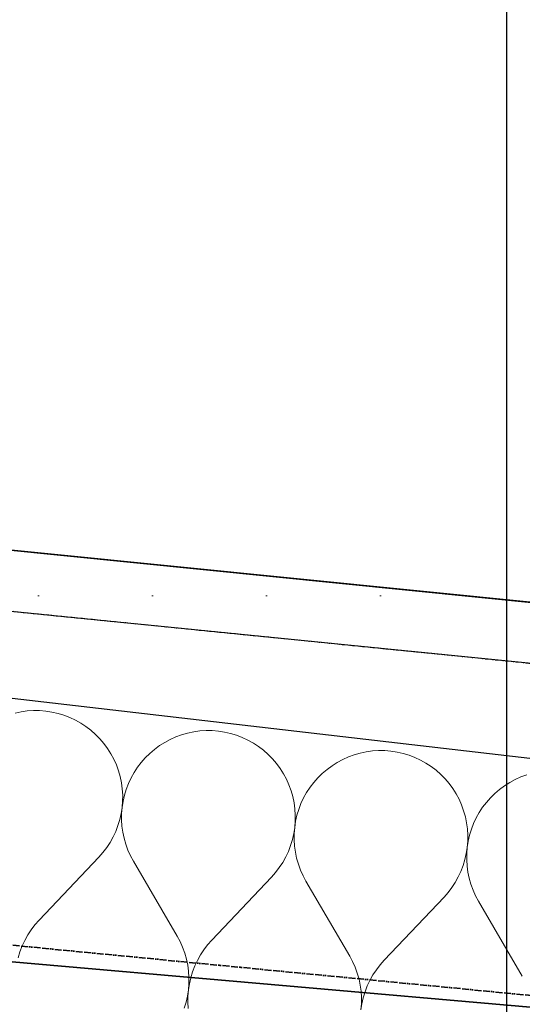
# Model space of a CAD drawing. Header units: millimetres. Extents: x -28761 to 4793, y -4271 to 20239.
# Tile 148 of 256: x -14358 to -14138, y 9434 to 9866. Entities that reach past the tile are written whole.
import ezdxf

# ---------------------------------------------------------------- set-up
doc = ezdxf.new("R2010")
doc.units = ezdxf.units.MM
doc.header["$MEASUREMENT"] = 0
for name, pattern in [('Telekomunikacni vodic', [9.25, 3, -0.75, 3, -0.75, 0.125, -0.75, 0.125, -0.75]), ('Wipeout_Contour', [1000, 0, -1000]), ('Čerchovaná M', [4.5, 2.5, -0.85, 0.3, -0.85])]:
    doc.linetypes.add(name, pattern=pattern)
for name, color, linetype in [('5._POHLED ZÁPADNÍ_1_Konstrukce - nenosné', 7, 'Continuous'), ('5._POHLED ZÁPADNÍ_1_Nové_3D prvky model', 7, 'Continuous'), ('5._POHLED ZÁPADNÍ_1_Nové_Konstrukce - nosné', 7, 'Continuous'), ('5._POHLED ZÁPADNÍ_1_Nové_Kóty - SP', 7, 'Continuous'), ('5._POHLED ZÁPADNÍ_1_Nové_Výplně - Povrchové', 7, 'Continuous'), ('5._POHLED ZÁPADNÍ_1_Nové_Výplně – Řezové', 7, 'Continuous'), ('5._POHLED ZÁPADNÍ_1_Nové_ZJEDNODUŠENÝ DVŮR', 7, 'Continuous'), ('5._POHLED ZÁPADNÍ_1_TZB - elektroinstalace', 7, 'Continuous')]:
    doc.layers.add(name, color=color, linetype=linetype)

# ---------------------------------------------------------------- blocks, each defined once
blk = doc.blocks.new('*X37', base_point=(-30186.65, -6515.26))
at = {"layer": '5._POHLED ZÁPADNÍ_1_Nové_Výplně – Řezové', "color": 21, "linetype": 'Continuous', "lineweight": 20, "true_color": 0xffaaaa}
for p, q in [((-14357.52, 9562.04), (-14360.18, 9561.48)), ((-14354.82, 9562.4), (-14357.52, 9562.04)), ((-14352.11, 9562.58), (-14354.82, 9562.4)), ((-14349.39, 9562.55), (-14352.11, 9562.58)), ((-14346.68, 9562.34), (-14349.39, 9562.55)), ((-14343.99, 9561.93), (-14346.68, 9562.34)), ((-14341.33, 9561.33), (-14343.99, 9561.93)), ((-14338.73, 9560.54), (-14341.33, 9561.33)), ((-14336.19, 9559.57), (-14338.73, 9560.54)), ((-14333.72, 9558.42), (-14336.19, 9559.57)), ((-14331.35, 9557.09), (-14333.72, 9558.42)), ((-14329.07, 9555.6), (-14331.35, 9557.09)), ((-14326.91, 9553.95), (-14329.07, 9555.6)), ((-14324.87, 9552.15), (-14326.91, 9553.95)), ((-14281.84, 9553.27), (-14284.5, 9552.71)), ((-14279.14, 9553.63), (-14281.84, 9553.27)), ((-14276.43, 9553.8), (-14279.14, 9553.63)), ((-14273.71, 9553.78), (-14276.43, 9553.8)), ((-14270.99, 9553.56), (-14273.71, 9553.78)), ((-14268.3, 9553.15), (-14270.99, 9553.56)), ((-14322.96, 9550.21), (-14324.87, 9552.15)), ((-14321.2, 9548.14), (-14322.96, 9550.21)), ((-14292.16, 9549.92), (-14294.55, 9548.64)), ((-14289.67, 9551.03), (-14292.16, 9549.92)), ((-14287.12, 9551.96), (-14289.67, 9551.03)), ((-14284.5, 9552.71), (-14287.12, 9551.96)), ((-14265.65, 9552.55), (-14268.3, 9553.15)), ((-14263.05, 9551.77), (-14265.65, 9552.55)), ((-14260.51, 9550.79), (-14263.05, 9551.77)), ((-14258.04, 9549.64), (-14260.51, 9550.79)), ((-14255.66, 9548.32), (-14258.04, 9549.64)), ((-14319.58, 9545.95), (-14321.2, 9548.14)), ((-14318.13, 9543.65), (-14319.58, 9545.95)), ((-14299.05, 9545.57), (-14301.12, 9543.81)), ((-14296.85, 9547.19), (-14299.05, 9545.57)), ((-14294.55, 9548.64), (-14296.85, 9547.19)), ((-14253.39, 9546.83), (-14255.66, 9548.32)), ((-14251.22, 9545.18), (-14253.39, 9546.83)), ((-14249.18, 9543.38), (-14251.22, 9545.18)), ((-14203.46, 9544.86), (-14206.15, 9544.49)), ((-14200.74, 9545.03), (-14203.46, 9544.86)), ((-14198.02, 9545.01), (-14200.74, 9545.03)), ((-14195.31, 9544.79), (-14198.02, 9545.01)), ((-14192.62, 9544.38), (-14195.31, 9544.79)), ((-14316.85, 9541.25), (-14318.13, 9543.65)), ((-14315.74, 9538.77), (-14316.85, 9541.25)), ((-14303.05, 9541.9), (-14304.85, 9539.86)), ((-14301.12, 9543.81), (-14303.05, 9541.9)), ((-14247.28, 9541.44), (-14249.18, 9543.38)), ((-14245.51, 9539.37), (-14247.28, 9541.44)), ((-14216.47, 9541.15), (-14218.87, 9539.87)), ((-14213.99, 9542.26), (-14216.47, 9541.15)), ((-14211.43, 9543.19), (-14213.99, 9542.26)), ((-14208.82, 9543.94), (-14211.43, 9543.19)), ((-14206.15, 9544.49), (-14208.82, 9543.94)), ((-14189.97, 9543.78), (-14192.62, 9544.38)), ((-14187.36, 9542.99), (-14189.97, 9543.78)), ((-14184.82, 9542.02), (-14187.36, 9542.99)), ((-14182.36, 9540.87), (-14184.82, 9542.02)), ((-14179.98, 9539.54), (-14182.36, 9540.87)), ((-14314.81, 9536.21), (-14315.74, 9538.77)), ((-14314.07, 9533.59), (-14314.81, 9536.21)), ((-14306.5, 9537.69), (-14307.99, 9535.42)), ((-14304.85, 9539.86), (-14306.5, 9537.69)), ((-14243.9, 9537.18), (-14245.51, 9539.37)), ((-14242.45, 9534.88), (-14243.9, 9537.18)), ((-14223.36, 9536.8), (-14225.43, 9535.04)), ((-14221.17, 9538.41), (-14223.36, 9536.8)), ((-14218.87, 9539.87), (-14221.17, 9538.41)), ((-14177.7, 9538.05), (-14179.98, 9539.54)), ((-14175.54, 9536.41), (-14177.7, 9538.05)), ((-14173.5, 9534.61), (-14175.54, 9536.41)), ((-14313.52, 9530.93), (-14314.07, 9533.59)), ((-14309.31, 9533.04), (-14310.46, 9530.57)), ((-14307.99, 9535.42), (-14309.31, 9533.04)), ((-14241.17, 9532.48), (-14242.45, 9534.88)), ((-14240.06, 9529.99), (-14241.17, 9532.48)), ((-14227.37, 9533.13), (-14229.17, 9531.09)), ((-14225.43, 9535.04), (-14227.37, 9533.13)), ((-14171.59, 9532.67), (-14173.5, 9534.61)), ((-14169.83, 9530.6), (-14171.59, 9532.67)), ((-14140.79, 9532.38), (-14143.19, 9531.09)), ((-14138.31, 9533.49), (-14140.79, 9532.38)), ((-14135.75, 9534.42), (-14138.31, 9533.49)), ((-14313.15, 9528.23), (-14313.52, 9530.93)), ((-14312.98, 9525.52), (-14313.15, 9528.23)), ((-14311.43, 9528.03), (-14312.22, 9525.43)), ((-14310.46, 9530.57), (-14311.43, 9528.03)), ((-14239.13, 9527.43), (-14240.06, 9529.99)), ((-14238.39, 9524.82), (-14239.13, 9527.43)), ((-14230.82, 9528.92), (-14232.31, 9526.64)), ((-14229.17, 9531.09), (-14230.82, 9528.92)), ((-14168.22, 9528.4), (-14169.83, 9530.6)), ((-14166.77, 9526.1), (-14168.22, 9528.4)), ((-14147.68, 9528.03), (-14149.75, 9526.26)), ((-14145.49, 9529.64), (-14147.68, 9528.03)), ((-14143.19, 9531.09), (-14145.49, 9529.64)), ((-14313.01, 9522.8), (-14312.98, 9525.52)), ((-14312.22, 9525.43), (-14312.82, 9522.77)), ((-14237.83, 9522.15), (-14238.39, 9524.82)), ((-14233.63, 9524.27), (-14234.78, 9521.8)), ((-14232.31, 9526.64), (-14233.63, 9524.27)), ((-14165.48, 9523.7), (-14166.77, 9526.1)), ((-14164.37, 9521.22), (-14165.48, 9523.7)), ((-14151.69, 9524.35), (-14153.49, 9522.31)), ((-14149.75, 9526.26), (-14151.69, 9524.35)), ((-14313.64, 9517.4), (-14313.22, 9520.08)), ((-14313.22, 9520.08), (-14313.44, 9517.37)), ((-14313.22, 9520.08), (-14313.01, 9522.8)), ((-14312.82, 9522.77), (-14313.22, 9520.08)), ((-14237.47, 9519.46), (-14237.83, 9522.15)), ((-14237.3, 9516.74), (-14237.47, 9519.46)), ((-14235.75, 9519.26), (-14236.53, 9516.65)), ((-14234.78, 9521.8), (-14235.75, 9519.26)), ((-14163.45, 9518.66), (-14164.37, 9521.22)), ((-14162.7, 9516.04), (-14163.45, 9518.66)), ((-14155.13, 9520.15), (-14156.62, 9517.87)), ((-14153.49, 9522.31), (-14155.13, 9520.15)), ((-14315.03, 9512.14), (-14314.24, 9514.74)), ((-14314.24, 9514.74), (-14313.64, 9517.4)), ((-14313.44, 9517.37), (-14313.46, 9514.65)), ((-14313.46, 9514.65), (-14313.29, 9511.94)), ((-14237.32, 9514.02), (-14237.3, 9516.74)), ((-14236.53, 9516.65), (-14237.13, 9514)), ((-14162.15, 9513.38), (-14162.7, 9516.04)), ((-14157.94, 9515.49), (-14159.09, 9513.03)), ((-14156.62, 9517.87), (-14157.94, 9515.49)), ((-14316, 9509.6), (-14315.03, 9512.14)), ((-14313.29, 9511.94), (-14312.92, 9509.24)), ((-14237.95, 9508.62), (-14237.54, 9511.31)), ((-14237.54, 9511.31), (-14237.76, 9508.6)), ((-14237.54, 9511.31), (-14237.32, 9514.02)), ((-14237.13, 9514), (-14237.54, 9511.31)), ((-14161.78, 9510.68), (-14162.15, 9513.38)), ((-14161.61, 9507.97), (-14161.78, 9510.68)), ((-14160.06, 9510.49), (-14160.85, 9507.88)), ((-14159.09, 9513.03), (-14160.06, 9510.49)), ((-14318.48, 9504.76), (-14317.15, 9507.13)), ((-14317.15, 9507.13), (-14316, 9509.6)), ((-14312.92, 9509.24), (-14312.36, 9506.58)), ((-14312.36, 9506.58), (-14311.61, 9503.96)), ((-14239.34, 9503.37), (-14238.55, 9505.97)), ((-14238.55, 9505.97), (-14237.95, 9508.62)), ((-14237.76, 9508.6), (-14237.78, 9505.88)), ((-14237.78, 9505.88), (-14237.6, 9503.16)), ((-14161.64, 9505.25), (-14161.61, 9507.97)), ((-14160.85, 9507.88), (-14161.45, 9505.23)), ((-14321.62, 9500.32), (-14319.97, 9502.48)), ((-14319.97, 9502.48), (-14318.48, 9504.76)), ((-14311.61, 9503.96), (-14310.68, 9501.41)), ((-14310.68, 9501.41), (-14309.57, 9498.92)), ((-14240.32, 9500.83), (-14239.34, 9503.37)), ((-14237.6, 9503.16), (-14237.24, 9500.47)), ((-14162.27, 9499.85), (-14161.86, 9502.54)), ((-14161.86, 9502.54), (-14162.07, 9499.83)), ((-14161.86, 9502.54), (-14161.64, 9505.25)), ((-14161.45, 9505.23), (-14161.86, 9502.54)), ((-14323.42, 9498.28), (-14349.64, 9470.64)), ((-14323.42, 9498.28), (-14321.62, 9500.32)), ((-14309.57, 9498.92), (-14308.29, 9496.53)), ((-14242.8, 9495.99), (-14241.47, 9498.36)), ((-14241.47, 9498.36), (-14240.32, 9500.83)), ((-14237.24, 9500.47), (-14236.68, 9497.81)), ((-14236.68, 9497.81), (-14235.93, 9495.19)), ((-14163.66, 9494.59), (-14162.87, 9497.2)), ((-14162.87, 9497.2), (-14162.27, 9499.85)), ((-14162.07, 9499.83), (-14162.09, 9497.1)), ((-14162.09, 9497.1), (-14161.92, 9494.39)), ((-14308.29, 9496.53), (-14289.09, 9463.62)), ((-14245.94, 9491.55), (-14244.29, 9493.71)), ((-14244.29, 9493.71), (-14242.8, 9495.99)), ((-14235.93, 9495.19), (-14235, 9492.63)), ((-14164.63, 9492.05), (-14163.66, 9494.59)), ((-14161.92, 9494.39), (-14161.55, 9491.69)), ((-14247.74, 9489.51), (-14273.95, 9461.87)), ((-14247.74, 9489.51), (-14245.94, 9491.55)), ((-14235, 9492.63), (-14233.89, 9490.15)), ((-14233.89, 9490.15), (-14232.6, 9487.75)), ((-14167.11, 9487.21), (-14165.79, 9489.59)), ((-14165.79, 9489.59), (-14164.63, 9492.05)), ((-14161.55, 9491.69), (-14160.99, 9489.03)), ((-14160.99, 9489.03), (-14160.25, 9486.42)), ((-14232.6, 9487.75), (-14213.41, 9454.85)), ((-14170.25, 9482.77), (-14168.6, 9484.94)), ((-14168.6, 9484.94), (-14167.11, 9487.21)), ((-14160.25, 9486.42), (-14159.32, 9483.86)), ((-14172.06, 9480.73), (-14198.27, 9453.09)), ((-14172.06, 9480.73), (-14170.25, 9482.77)), ((-14159.32, 9483.86), (-14158.2, 9481.38)), ((-14158.2, 9481.38), (-14156.92, 9478.98)), ((-14156.92, 9478.98), (-14137.72, 9446.07)), ((-14351.44, 9468.6), (-14353.09, 9466.44)), ((-14349.64, 9470.64), (-14351.44, 9468.6)), ((-14354.58, 9464.16), (-14355.9, 9461.79)), ((-14353.09, 9466.44), (-14354.58, 9464.16)), ((-14287.8, 9461.22), (-14289.09, 9463.62)), ((-14357.06, 9459.32), (-14358.03, 9456.78)), ((-14355.9, 9461.79), (-14357.06, 9459.32)), ((-14286.69, 9458.74), (-14287.8, 9461.22)), ((-14285.76, 9456.18), (-14286.69, 9458.74)), ((-14275.75, 9459.83), (-14277.4, 9457.66)), ((-14273.95, 9461.87), (-14275.75, 9459.83)), ((-14358.03, 9456.78), (-14358.82, 9454.18)), ((-14285.01, 9453.57), (-14285.76, 9456.18)), ((-14278.9, 9455.39), (-14280.22, 9453.01)), ((-14277.4, 9457.66), (-14278.9, 9455.39)), ((-14212.12, 9452.45), (-14213.41, 9454.85)), ((-14284.46, 9450.91), (-14285.01, 9453.57)), ((-14284.09, 9448.21), (-14284.46, 9450.91)), ((-14281.37, 9450.55), (-14282.35, 9448.01)), ((-14280.22, 9453.01), (-14281.37, 9450.55)), ((-14211.01, 9449.97), (-14212.12, 9452.45)), ((-14210.08, 9447.41), (-14211.01, 9449.97)), ((-14200.07, 9451.05), (-14201.72, 9448.89)), ((-14198.27, 9453.09), (-14200.07, 9451.05)), ((-14283.92, 9445.5), (-14284.09, 9448.21)), ((-14283.94, 9442.77), (-14283.92, 9445.5)), ((-14283.14, 9445.4), (-14283.74, 9442.75)), ((-14282.35, 9448.01), (-14283.14, 9445.4)), ((-14209.33, 9444.79), (-14210.08, 9447.41)), ((-14203.21, 9446.62), (-14204.54, 9444.24)), ((-14201.72, 9448.89), (-14203.21, 9446.62)), ((-14284.15, 9440.06), (-14283.94, 9442.77)), ((-14283.74, 9442.75), (-14284.15, 9440.06)), ((-14208.77, 9442.13), (-14209.33, 9444.79)), ((-14208.41, 9439.44), (-14208.77, 9442.13)), ((-14205.69, 9441.77), (-14206.66, 9439.23)), ((-14204.54, 9444.24), (-14205.69, 9441.77)), ((-14285.16, 9434.72), (-14284.56, 9437.37)), ((-14284.56, 9437.37), (-14284.15, 9440.06)), ((-14284.37, 9437.35), (-14284.39, 9434.63)), ((-14284.15, 9440.06), (-14284.37, 9437.35)), ((-14208.23, 9436.72), (-14208.41, 9439.44)), ((-14208.25, 9434), (-14208.23, 9436.72)), ((-14207.45, 9436.63), (-14208.06, 9433.98)), ((-14206.66, 9439.23), (-14207.45, 9436.63)), ((-14285.94, 9432.11), (-14285.16, 9434.72)), ((-14284.39, 9434.63), (-14284.22, 9431.92)), ((-14208.47, 9431.29), (-14208.25, 9434)), ((-14208.06, 9433.98), (-14208.47, 9431.29))]:
    blk.add_line(p, q, dxfattribs=at)

msp = doc.modelspace()

# ---------------------------------------------------------------- linework, layer by layer
at = {"layer": '5._POHLED ZÁPADNÍ_1_Nové_3D prvky model', "color": 1, "linetype": 'Continuous', "lineweight": 25, "flags": 128}
msp.add_lwpolyline([(-14361.21, 10462.51), (-14461.71, 9556.06), (-13173.6, 9413.25), (-13073.1, 10319.69)], close=True, dxfattribs=at)

# ---------------------------------------------------------------- next in the draw order: wipeouts: each hides what was drawn before it
at = {"color": 254, "linetype": 'Wipeout_Contour', "lineweight": 0, "ltscale": 67231.297881}
msp.add_wipeout([(-14385.17, 9409.56), (-13448.44, 9300.97), (-13430.85, 9460), (-14367.89, 9568.63)], dxfattribs=at).dxf.layer = '5._POHLED ZÁPADNÍ_1_Nové_Výplně – Řezové'

# ---------------------------------------------------------------- next in the draw order: linework, layer by layer
at = {"layer": '5._POHLED ZÁPADNÍ_1_Nové_Konstrukce - nosné', "color": 1, "linetype": 'Continuous', "lineweight": 25, "flags": 128}
msp.add_lwpolyline([(-13430.85, 9460), (-14367.89, 9568.63)], dxfattribs=at)

# ---------------------------------------------------------------- next in the draw order: block references
at = {"layer": '5._POHLED ZÁPADNÍ_1_Konstrukce - nenosné', "color": 9, "linetype": 'Continuous', "lineweight": 13}
msp.add_blockref('*X37', (-30186.65, -6515.26), dxfattribs=at)

# ---------------------------------------------------------------- next in the draw order: wipeouts: each hides what was drawn before it
at = {"color": 254, "linetype": 'Wipeout_Contour', "lineweight": 0, "ltscale": 68148.261885}
msp.add_wipeout([(-14561.5, 9626.21), (-13599.1, 9529.71), (-13596.46, 9556.12), (-14558.84, 9652.62)], dxfattribs=at).dxf.layer = '5._POHLED ZÁPADNÍ_1_Nové_Výplně – Řezové'

# ---------------------------------------------------------------- next in the draw order: hatches: boundary and pattern name
at = {"layer": '5._POHLED ZÁPADNÍ_1_Nové_Výplně – Řezové', "linetype": 'Continuous', "lineweight": 20, "true_color": 0xffaaaa}
h = msp.add_hatch(dxfattribs=at)
h.set_pattern_fill('Omítka_01_0001', color=21, style=0, pattern_type=2)
h.set_pattern_definition([(0, (0, 0), (0, 86.60254), [0, -50]), (0, (25, 43.3), (0, 86.60254), [0, -50])])
h.paths.add_polyline_path([(-14561.5, 9626.21), (-13599.1, 9529.71), (-13596.46, 9556.12), (-14558.84, 9652.62)])

# ---------------------------------------------------------------- next in the draw order: wipeouts: each hides what was drawn before it
at = {"color": 254, "linetype": 'Wipeout_Contour', "lineweight": 0, "ltscale": 50705.787475}
msp.add_wipeout([(-13596.45, 9556.2), (-14558.83, 9652.7), (-13596.46, 9556.12)], dxfattribs=at).dxf.layer = '5._POHLED ZÁPADNÍ_1_Nové_Výplně - Povrchové'

# ---------------------------------------------------------------- next in the draw order: linework, layer by layer
at = {"layer": '5._POHLED ZÁPADNÍ_1_Nové_Kóty - SP', "color": 1, "linetype": 'Continuous', "lineweight": 25}
msp.add_line((-14144.58, 8992.61), (-14144.58, 18814.56), dxfattribs=at)
at = {"layer": '5._POHLED ZÁPADNÍ_1_Nové_ZJEDNODUŠENÝ DVŮR', "color": 1, "linetype": 'Continuous', "lineweight": 25}
for p, q in [((-14558.84, 9652.62), (-13596.46, 9556.12)), ((-14561.5, 9626.21), (-13599.1, 9529.71))]:
    msp.add_line(p, q, dxfattribs=at)
at = {"layer": '5._POHLED ZÁPADNÍ_1_Nové_ZJEDNODUŠENÝ DVŮR', "color": 1, "linetype": 'Continuous', "lineweight": 25, "flags": 128}
msp.add_lwpolyline([(-13596.45, 9556.2), (-14558.83, 9652.7)], dxfattribs=at)
at = {"layer": '5._POHLED ZÁPADNÍ_1_Nové_ZJEDNODUŠENÝ DVŮR', "color": 1, "linetype": 'Čerchovaná M', "lineweight": 25, "flags": 128}
msp.add_lwpolyline([(-14561.51, 9626.2), (-13599.1, 9529.69)], dxfattribs=at)
at = {"layer": '5._POHLED ZÁPADNÍ_1_TZB - elektroinstalace', "color": 92, "linetype": 'Telekomunikacni vodic', "lineweight": 35, "true_color": 0x00d700, "flags": 128}
msp.add_lwpolyline([(-19818.94, 9403.56), (-19818.94, 9988.28), (-13443.94, 9370.78), (-13443.94, 9600.78)], dxfattribs=at)
msp.add_lwpolyline([(-19818.94, 9403.56), (-19818.94, 9988.28), (-13443.94, 9370.78), (-13443.94, 9600.78)], dxfattribs=at)
at = {"layer": '5._POHLED ZÁPADNÍ_1_TZB - elektroinstalace', "color": 92, "linetype": 'Continuous', "lineweight": 35, "true_color": 0x00d700, "flags": 128}
msp.add_lwpolyline([(-13193.94, 1600.78), (-13193.94, 975.78), (-15568.94, 975.78), (-15568.94, 5100.78), (-16068.94, 5100.78), (-16068.94, 9600.78), (-13193.94, 9350.78)], dxfattribs=at)
msp.add_lwpolyline([(-13193.94, 1600.78), (-13193.94, 975.78), (-15568.94, 975.78), (-15568.94, 5100.78), (-16068.94, 5100.78), (-16068.94, 9600.78), (-13193.94, 9350.78)], dxfattribs=at)

doc.saveas('drawing.dxf')
